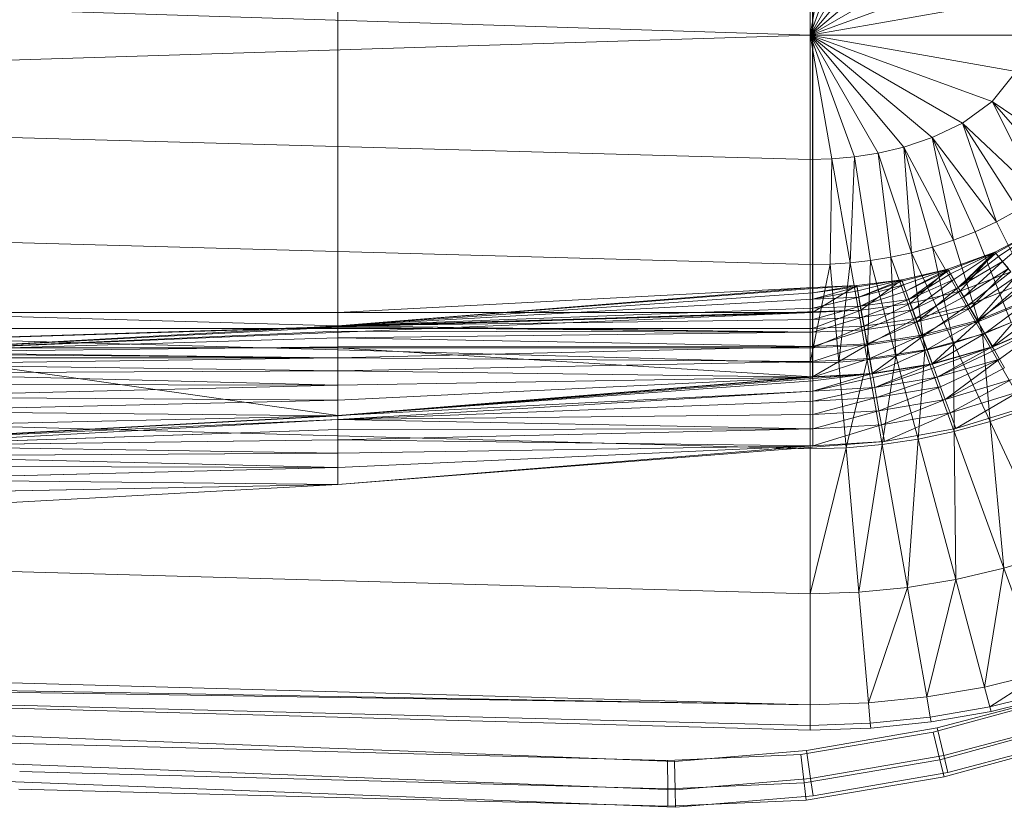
# Model space of a CAD drawing. Header units: metres. Extents: x 391.1 to 427.5, y 12.5 to 28.4.
# Tile 148 of 209: x 407.697 to 407.935, y 26.266 to 26.456. Entities that reach past the tile are written whole.
import ezdxf

# ---------------------------------------------------------------- set-up
doc = ezdxf.new("R2010")
doc.units = ezdxf.units.M
doc.layers.add('A-DETL-____-MBND', color=7, linetype='Continuous', lineweight=18)

# ---------------------------------------------------------------- blocks, each defined once
blk = doc.blocks.new('Family - Inodor PA-152192-03_CLI_AIGUA_P0A')
at = {"layer": 'A-DETL-____-MBND', "color": 253, "true_color": 0xaaaaaa}
for p, q in [((0.39665, 0.26697), (0.39665, 0.13288)), ((0.39665, 0.26697), (0.39665, 0.13288)), ((0.39665, 0.13288), (0.39665, 0.26697)), ((0.39665, 0.13288), (0.39665, 0.26697)), ((0.51154, 0.26697), (0.51154, 0.13288)), ((0.51154, 0.13288), (0.51154, 0.26697)), ((0.5116, 0.13894), (0.5116, 0.2609)), ((0.5116, 0.13894), (0.5116, 0.2609)), ((0.51095, 0.19991), (0.51095, 0.22997)), ((0.51623, 0.22982), (0.51095, 0.19991)), ((0.52166, 0.22933), (0.51095, 0.19991)), ((0.52742, 0.22843), (0.51095, 0.19991)), ((0.53366, 0.22697), (0.51095, 0.19991)), ((0.54048, 0.22469), (0.51095, 0.19991)), ((0.54779, 0.22118), (0.51095, 0.19991)), ((0.51095, 0.19991), (0.00127, 0.2159)), ((0.55503, 0.21596), (0.51095, 0.19991)), ((0.5608, 0.2087), (0.51095, 0.19991)), ((0.51095, 0.19991), (0.00127, 0.18393)), ((0.56308, 0.19991), (0.51095, 0.19991)), ((0.5608, 0.19112), (0.51095, 0.19991)), ((0.55503, 0.18387), (0.51095, 0.19991)), ((0.51095, 0.19991), (0.51095, 0.16986)), ((0.54779, 0.17865), (0.51095, 0.19991)), ((0.54048, 0.17514), (0.51095, 0.19991)), ((0.53366, 0.17286), (0.51095, 0.19991)), ((0.52742, 0.17139), (0.51095, 0.19991)), ((0.52166, 0.1705), (0.51095, 0.19991)), ((0.51623, 0.17001), (0.51095, 0.19991)), ((0.5608, 0.19112), (0.55503, 0.18387)), ((0.51095, 0.16986), (0.00127, 0.18393)), ((0.55503, 0.18387), (0.54779, 0.17865)), ((0.57592, 0.16962), (0.55503, 0.18387)), ((0.55503, 0.18387), (0.56637, 0.16111)), ((0.5713, 0.16507), (0.55503, 0.18387)), ((0.54779, 0.17865), (0.54048, 0.17514)), ((0.56637, 0.16111), (0.54779, 0.17865)), ((0.54779, 0.17865), (0.55607, 0.1548)), ((0.56126, 0.1577), (0.54779, 0.17865)), ((0.54048, 0.17514), (0.53366, 0.17286)), ((0.55607, 0.1548), (0.54048, 0.17514)), ((0.54048, 0.17514), (0.54568, 0.15031)), ((0.55086, 0.15235), (0.54048, 0.17514)), ((0.53366, 0.17286), (0.52742, 0.17139)), ((0.54568, 0.15031), (0.53366, 0.17286)), ((0.53366, 0.17286), (0.53549, 0.14729)), ((0.54056, 0.14864), (0.53366, 0.17286)), ((0.51623, 0.17001), (0.51095, 0.16986)), ((0.51095, 0.16986), (0.51095, 0.14444)), ((0.51623, 0.17001), (0.5158, 0.14455)), ((0.52166, 0.1705), (0.51623, 0.17001)), ((0.52066, 0.14488), (0.51623, 0.17001)), ((0.52166, 0.1705), (0.52066, 0.14488)), ((0.52742, 0.17139), (0.52166, 0.1705)), ((0.52555, 0.14543), (0.52166, 0.1705)), ((0.53549, 0.14729), (0.52742, 0.17139)), ((0.52742, 0.17139), (0.53049, 0.14623)), ((0.51095, 0.14444), (0.00127, 0.15852)), ((0.56126, 0.1577), (0.55607, 0.1548)), ((0.55607, 0.1548), (0.55086, 0.15235)), ((0.55567, 0.14741), (0.56699, 0.15344)), ((0.55567, 0.14741), (0.56699, 0.15344)), ((0.56699, 0.15344), (0.55567, 0.14741)), ((0.55567, 0.14741), (0.56699, 0.15344)), ((0.55587, 0.14717), (0.56699, 0.15344)), ((0.55587, 0.14717), (0.56699, 0.15344)), ((0.55607, 0.1548), (0.56654, 0.13366)), ((0.5565, 0.14641), (0.56699, 0.15344)), ((0.5565, 0.14641), (0.56699, 0.15344)), ((0.55753, 0.14519), (0.56699, 0.15344)), ((0.55753, 0.14519), (0.56699, 0.15344)), ((0.54568, 0.15031), (0.54056, 0.14864)), ((0.55086, 0.15235), (0.54568, 0.15031)), ((0.54568, 0.15031), (0.55265, 0.12769)), ((0.55086, 0.15235), (0.55962, 0.13041)), ((0.54056, 0.14864), (0.53549, 0.14729)), ((0.55265, 0.12769), (0.54056, 0.14864)), ((0.54056, 0.14864), (0.54567, 0.12547)), ((0.52555, 0.14543), (0.52066, 0.14488)), ((0.52555, 0.14543), (0.52479, 0.12141)), ((0.53049, 0.14623), (0.52555, 0.14543)), ((0.53173, 0.12235), (0.52555, 0.14543)), ((0.53549, 0.14729), (0.53049, 0.14623)), ((0.53869, 0.1237), (0.53049, 0.14623)), ((0.53049, 0.14623), (0.53173, 0.12235)), ((0.54567, 0.12547), (0.53549, 0.14729)), ((0.53549, 0.14729), (0.53869, 0.1237)), ((0.54428, 0.14332), (0.55567, 0.14741)), ((0.54428, 0.14332), (0.55567, 0.14741)), ((0.55567, 0.14741), (0.54428, 0.14332)), ((0.54428, 0.14332), (0.55567, 0.14741)), ((0.54444, 0.14305), (0.55567, 0.14741)), ((0.54444, 0.14305), (0.55567, 0.14741)), ((0.54493, 0.1422), (0.55567, 0.14741)), ((0.54493, 0.1422), (0.55567, 0.14741)), ((0.54573, 0.14081), (0.55567, 0.14741)), ((0.54573, 0.14081), (0.55567, 0.14741)), ((0.54681, 0.13893), (0.55567, 0.14741)), ((0.54681, 0.13893), (0.55567, 0.14741)), ((0.55587, 0.14717), (0.54681, 0.13893)), ((0.54681, 0.13893), (0.55587, 0.14717)), ((0.5565, 0.14641), (0.54681, 0.13893)), ((0.54681, 0.13893), (0.5565, 0.14641)), ((0.54726, 0.13804), (0.55567, 0.14741)), ((0.54726, 0.13804), (0.55567, 0.14741)), ((0.55952, 0.14272), (0.55567, 0.14741)), ((0.55952, 0.14272), (0.55567, 0.14741)), ((0.55587, 0.14717), (0.55567, 0.14741)), ((0.55587, 0.14717), (0.55567, 0.14741)), ((0.5565, 0.14641), (0.55587, 0.14717)), ((0.5565, 0.14641), (0.55587, 0.14717)), ((0.55753, 0.14519), (0.5565, 0.14641)), ((0.55753, 0.14519), (0.5565, 0.14641)), ((0.5158, 0.14455), (0.51095, 0.14444)), ((0.5158, 0.14455), (0.51095, 0.12067)), ((0.51095, 0.12067), (0.51095, 0.14444)), ((0.52066, 0.14488), (0.5158, 0.14455)), ((0.51787, 0.12085), (0.5158, 0.14455)), ((0.52066, 0.14488), (0.51787, 0.12085)), ((0.52479, 0.12141), (0.52066, 0.14488)), ((0.53313, 0.14076), (0.54428, 0.14332)), ((0.53313, 0.14076), (0.54428, 0.14332)), ((0.53313, 0.14076), (0.54428, 0.14332)), ((0.53313, 0.14076), (0.54428, 0.14332)), ((0.53324, 0.14047), (0.54428, 0.14332)), ((0.53324, 0.14047), (0.54428, 0.14332)), ((0.53358, 0.13955), (0.54428, 0.14332)), ((0.53358, 0.13955), (0.54428, 0.14332)), ((0.53412, 0.13804), (0.54428, 0.14332)), ((0.53412, 0.13804), (0.54428, 0.14332)), ((0.54444, 0.14305), (0.53412, 0.13804)), ((0.53412, 0.13804), (0.54444, 0.14305)), ((0.53487, 0.136), (0.54444, 0.14305)), ((0.53487, 0.136), (0.54444, 0.14305)), ((0.53515, 0.13505), (0.54428, 0.14332)), ((0.53515, 0.13505), (0.54428, 0.14332)), ((0.54726, 0.13804), (0.54428, 0.14332)), ((0.54726, 0.13804), (0.54428, 0.14332)), ((0.54444, 0.14305), (0.54428, 0.14332)), ((0.54444, 0.14305), (0.54428, 0.14332)), ((0.54493, 0.1422), (0.54444, 0.14305)), ((0.54493, 0.1422), (0.54444, 0.14305)), ((0.55753, 0.14519), (0.54681, 0.13893)), ((0.54681, 0.13893), (0.55753, 0.14519)), ((0.54815, 0.13662), (0.55753, 0.14519)), ((0.54815, 0.13662), (0.55753, 0.14519)), ((0.55892, 0.14353), (0.54815, 0.13662)), ((0.54815, 0.13662), (0.55892, 0.14353)), ((0.5497, 0.13393), (0.55892, 0.14353)), ((0.5497, 0.13393), (0.55892, 0.14353)), ((0.55892, 0.14353), (0.55753, 0.14519)), ((0.55892, 0.14353), (0.55753, 0.14519)), ((0.52228, 0.13938), (0.53313, 0.14076)), ((0.52228, 0.13938), (0.53313, 0.14076)), ((0.53313, 0.14076), (0.52228, 0.13938)), ((0.52228, 0.13938), (0.53313, 0.14076)), ((0.52233, 0.13907), (0.53313, 0.14076)), ((0.52233, 0.13907), (0.53313, 0.14076)), ((0.5225, 0.13811), (0.53313, 0.14076)), ((0.5225, 0.13811), (0.53313, 0.14076)), ((0.52278, 0.13653), (0.53313, 0.14076)), ((0.52278, 0.13653), (0.53313, 0.14076)), ((0.52327, 0.1334), (0.53313, 0.14076)), ((0.52327, 0.1334), (0.53313, 0.14076)), ((0.53515, 0.13505), (0.53313, 0.14076)), ((0.53515, 0.13505), (0.53313, 0.14076)), ((0.53324, 0.14047), (0.53313, 0.14076)), ((0.53324, 0.14047), (0.53313, 0.14076)), ((0.54493, 0.1422), (0.53487, 0.136)), ((0.53487, 0.136), (0.54493, 0.1422)), ((0.54573, 0.14081), (0.53487, 0.136)), ((0.53487, 0.136), (0.54573, 0.14081)), ((0.53578, 0.13349), (0.54573, 0.14081)), ((0.53578, 0.13349), (0.54573, 0.14081)), ((0.54573, 0.14081), (0.54493, 0.1422)), ((0.54573, 0.14081), (0.54493, 0.1422)), ((0.54681, 0.13893), (0.54573, 0.14081)), ((0.54681, 0.13893), (0.54573, 0.14081)), ((0.54726, 0.13804), (0.55952, 0.14272)), ((0.54726, 0.13804), (0.55952, 0.14272)), ((0.55952, 0.14272), (0.54726, 0.13804)), ((0.54921, 0.13467), (0.55952, 0.14272)), ((0.54921, 0.13467), (0.55952, 0.14272)), ((0.56065, 0.14147), (0.5497, 0.13393)), ((0.5497, 0.13393), (0.56065, 0.14147)), ((0.55142, 0.13096), (0.56065, 0.14147)), ((0.55142, 0.13096), (0.56065, 0.14147)), ((0.39665, 0.13288), (0.5116, 0.13894)), ((0.5116, 0.13894), (0.39665, 0.1296)), ((0.39665, 0.13288), (0.5116, 0.13894)), ((0.39665, 0.13288), (0.5116, 0.13894)), ((0.39665, 0.13288), (0.5116, 0.13894)), ((0.39665, 0.1296), (0.5116, 0.13894)), ((0.39665, 0.1296), (0.5116, 0.13894)), ((0.5116, 0.13863), (0.39665, 0.1296)), ((0.39665, 0.1296), (0.5116, 0.13863)), ((0.51154, 0.13288), (0.52228, 0.13938)), ((0.51154, 0.13288), (0.52228, 0.13938)), ((0.5116, 0.13894), (0.51154, 0.13288)), ((0.51154, 0.13288), (0.5116, 0.13894)), ((0.51154, 0.13288), (0.5116, 0.13894)), ((0.5116, 0.13894), (0.52228, 0.13938)), ((0.5116, 0.13894), (0.52228, 0.13938)), ((0.5116, 0.13894), (0.52228, 0.13938)), ((0.5116, 0.13765), (0.52228, 0.13938)), ((0.5116, 0.13863), (0.52228, 0.13938)), ((0.5116, 0.13894), (0.52228, 0.13938)), ((0.5116, 0.13765), (0.52228, 0.13938)), ((0.5116, 0.13863), (0.52228, 0.13938)), ((0.52233, 0.13907), (0.5116, 0.13765)), ((0.5116, 0.13605), (0.52233, 0.13907)), ((0.5116, 0.13605), (0.52233, 0.13907)), ((0.5116, 0.13765), (0.52233, 0.13907)), ((0.5116, 0.13863), (0.5116, 0.13894)), ((0.5116, 0.13863), (0.5116, 0.13894)), ((0.5116, 0.13765), (0.5116, 0.13863)), ((0.5116, 0.13765), (0.5116, 0.13863)), ((0.52327, 0.1334), (0.52228, 0.13938)), ((0.52327, 0.1334), (0.52228, 0.13938)), ((0.52233, 0.13907), (0.52228, 0.13938)), ((0.52233, 0.13907), (0.52228, 0.13938)), ((0.5225, 0.13811), (0.52233, 0.13907)), ((0.5225, 0.13811), (0.52233, 0.13907)), ((0.53324, 0.14047), (0.52278, 0.13653)), ((0.52278, 0.13653), (0.53324, 0.14047)), ((0.53358, 0.13955), (0.52278, 0.13653)), ((0.52278, 0.13653), (0.53358, 0.13955)), ((0.52316, 0.13439), (0.53358, 0.13955)), ((0.52316, 0.13439), (0.53358, 0.13955)), ((0.53358, 0.13955), (0.53324, 0.14047)), ((0.53358, 0.13955), (0.53324, 0.14047)), ((0.53412, 0.13804), (0.53358, 0.13955)), ((0.53412, 0.13804), (0.53358, 0.13955)), ((0.54681, 0.13893), (0.53578, 0.13349)), ((0.53578, 0.13349), (0.54681, 0.13893)), ((0.53684, 0.13057), (0.54681, 0.13893)), ((0.53684, 0.13057), (0.54681, 0.13893)), ((0.54815, 0.13662), (0.54681, 0.13893)), ((0.54815, 0.13662), (0.54681, 0.13893)), ((0.56202, 0.13974), (0.54921, 0.13467)), ((0.54921, 0.13467), (0.56202, 0.13974)), ((0.56264, 0.1391), (0.55142, 0.13096)), ((0.55142, 0.13096), (0.56264, 0.1391)), ((0.55155, 0.13062), (0.56202, 0.13974)), ((0.55155, 0.13062), (0.56202, 0.13974)), ((0.5116, 0.13765), (0.39665, 0.1296)), ((0.39665, 0.1296), (0.5116, 0.13765)), ((0.5116, 0.13605), (0.39665, 0.1296)), ((0.39665, 0.1296), (0.5116, 0.13605)), ((0.5225, 0.13811), (0.5116, 0.13605)), ((0.5116, 0.13605), (0.5225, 0.13811)), ((0.5116, 0.13605), (0.5116, 0.13765)), ((0.5116, 0.13605), (0.5116, 0.13765)), ((0.52278, 0.13653), (0.5116, 0.13605)), ((0.5116, 0.13388), (0.52278, 0.13653)), ((0.5116, 0.13605), (0.52278, 0.13653)), ((0.5116, 0.13388), (0.52278, 0.13653)), ((0.5116, 0.13388), (0.5116, 0.13605)), ((0.5116, 0.13388), (0.5116, 0.13605)), ((0.52278, 0.13653), (0.5225, 0.13811)), ((0.52278, 0.13653), (0.5225, 0.13811)), ((0.52316, 0.13439), (0.52278, 0.13653)), ((0.52316, 0.13439), (0.52278, 0.13653)), ((0.53412, 0.13804), (0.52316, 0.13439)), ((0.52316, 0.13439), (0.53412, 0.13804)), ((0.53487, 0.136), (0.52316, 0.13439)), ((0.52316, 0.13439), (0.53487, 0.136)), ((0.52362, 0.13176), (0.53487, 0.136)), ((0.52362, 0.13176), (0.53487, 0.136)), ((0.53487, 0.136), (0.53412, 0.13804)), ((0.53487, 0.136), (0.53412, 0.13804)), ((0.53578, 0.13349), (0.53487, 0.136)), ((0.53578, 0.13349), (0.53487, 0.136)), ((0.53515, 0.13505), (0.54726, 0.13804)), ((0.53515, 0.13505), (0.54726, 0.13804)), ((0.54726, 0.13804), (0.53515, 0.13505)), ((0.53648, 0.13139), (0.54726, 0.13804)), ((0.53648, 0.13139), (0.54726, 0.13804)), ((0.54815, 0.13662), (0.53684, 0.13057)), ((0.53684, 0.13057), (0.54815, 0.13662)), ((0.54921, 0.13467), (0.54726, 0.13804)), ((0.54921, 0.13467), (0.54726, 0.13804)), ((0.5497, 0.13393), (0.54815, 0.13662)), ((0.5497, 0.13393), (0.54815, 0.13662)), ((0.56484, 0.13647), (0.55142, 0.13096)), ((0.55142, 0.13096), (0.56484, 0.13647)), ((0.56503, 0.13616), (0.55155, 0.13062)), ((0.55155, 0.13062), (0.56503, 0.13616)), ((0.55325, 0.12779), (0.56484, 0.13647)), ((0.55325, 0.12779), (0.56484, 0.13647)), ((0.55504, 0.12458), (0.56503, 0.13616)), ((0.55504, 0.12458), (0.56503, 0.13616)), ((0.51095, 0.12067), (0.00127, 0.13475)), ((0.5116, 0.13388), (0.39665, 0.1296)), ((0.39665, 0.1296), (0.5116, 0.13388)), ((0.52316, 0.13439), (0.5116, 0.13388)), ((0.5116, 0.1312), (0.52316, 0.13439)), ((0.5116, 0.13388), (0.52316, 0.13439)), ((0.5116, 0.1312), (0.52316, 0.13439)), ((0.5116, 0.1312), (0.5116, 0.13388)), ((0.5116, 0.1312), (0.5116, 0.13388)), ((0.52362, 0.13176), (0.52316, 0.13439)), ((0.52362, 0.13176), (0.52316, 0.13439)), ((0.52327, 0.1334), (0.53515, 0.13505)), ((0.52327, 0.1334), (0.53515, 0.13505)), ((0.53515, 0.13505), (0.52327, 0.1334)), ((0.53578, 0.13349), (0.52362, 0.13176)), ((0.52362, 0.13176), (0.53578, 0.13349)), ((0.52395, 0.12956), (0.53515, 0.13505)), ((0.52395, 0.12956), (0.53515, 0.13505)), ((0.52416, 0.1287), (0.53578, 0.13349)), ((0.52416, 0.1287), (0.53578, 0.13349)), ((0.53648, 0.13139), (0.53515, 0.13505)), ((0.53648, 0.13139), (0.53515, 0.13505)), ((0.53684, 0.13057), (0.53578, 0.13349)), ((0.53684, 0.13057), (0.53578, 0.13349)), ((0.54921, 0.13467), (0.53648, 0.13139)), ((0.53648, 0.13139), (0.54921, 0.13467)), ((0.5497, 0.13393), (0.53684, 0.13057)), ((0.53684, 0.13057), (0.5497, 0.13393)), ((0.53802, 0.12735), (0.5497, 0.13393)), ((0.53802, 0.12735), (0.5497, 0.13393)), ((0.53808, 0.127), (0.54921, 0.13467)), ((0.53808, 0.127), (0.54921, 0.13467)), ((0.55155, 0.13062), (0.54921, 0.13467)), ((0.55155, 0.13062), (0.54921, 0.13467)), ((0.55142, 0.13096), (0.5497, 0.13393)), ((0.55142, 0.13096), (0.5497, 0.13393)), ((0.5672, 0.13367), (0.55325, 0.12779)), ((0.55325, 0.12779), (0.5672, 0.13367)), ((0.55513, 0.12452), (0.5672, 0.13367)), ((0.55513, 0.12452), (0.5672, 0.13367)), ((0.52327, 0.1334), (0.00127, 0.11723)), ((0.00187, 0.11726), (0.52327, 0.1334)), ((0.00187, 0.11726), (0.52327, 0.1334)), ((0.00187, 0.11726), (0.51154, 0.13288)), ((0.00187, 0.11726), (0.51154, 0.13288)), ((0.28176, 0.13288), (0.39665, 0.13288)), ((0.39665, 0.13288), (0.28176, 0.13288)), ((0.39665, 0.13288), (0.28176, 0.13288)), ((0.39665, 0.1296), (0.28176, 0.13288)), ((0.39665, 0.13288), (0.28176, 0.13288)), ((0.39665, 0.1296), (0.28176, 0.13288)), ((0.28176, 0.12326), (0.51154, 0.13288)), ((0.28176, 0.12326), (0.51154, 0.13288)), ((0.39665, 0.1296), (0.39665, 0.13288)), ((0.51154, 0.13288), (0.39665, 0.13288)), ((0.51154, 0.13288), (0.39665, 0.13288)), ((0.39665, 0.13288), (0.39665, 0.12899)), ((0.51154, 0.13288), (0.39665, 0.13288)), ((0.39665, 0.12899), (0.39665, 0.13288)), ((0.51154, 0.13288), (0.39665, 0.13288)), ((0.51154, 0.13288), (0.39665, 0.1296)), ((0.51154, 0.13288), (0.39665, 0.13288)), ((0.39665, 0.1296), (0.51154, 0.13288)), ((0.5116, 0.1312), (0.39665, 0.1296)), ((0.39665, 0.1296), (0.5116, 0.1312)), ((0.51154, 0.13288), (0.52327, 0.1334)), ((0.51154, 0.12899), (0.52327, 0.1334)), ((0.51154, 0.13288), (0.52327, 0.1334)), ((0.51154, 0.12899), (0.52327, 0.1334)), ((0.52327, 0.1334), (0.51154, 0.13288)), ((0.51154, 0.13288), (0.52327, 0.1334)), ((0.51154, 0.12899), (0.51154, 0.13288)), ((0.51154, 0.13288), (0.51154, 0.12899)), ((0.52362, 0.13176), (0.5116, 0.1312)), ((0.5116, 0.1281), (0.52362, 0.13176)), ((0.5116, 0.1312), (0.52362, 0.13176)), ((0.5116, 0.1281), (0.52362, 0.13176)), ((0.5116, 0.1281), (0.5116, 0.1312)), ((0.5116, 0.1281), (0.5116, 0.1312)), ((0.52395, 0.12956), (0.52327, 0.1334)), ((0.52395, 0.12956), (0.52327, 0.1334)), ((0.52416, 0.1287), (0.52362, 0.13176)), ((0.52416, 0.1287), (0.52362, 0.13176)), ((0.53648, 0.13139), (0.52395, 0.12956)), ((0.52395, 0.12956), (0.53648, 0.13139)), ((0.52476, 0.12496), (0.53648, 0.13139)), ((0.52476, 0.12496), (0.53648, 0.13139)), ((0.53808, 0.127), (0.53648, 0.13139)), ((0.53808, 0.127), (0.53648, 0.13139)), ((0.39665, 0.1296), (0.28176, 0.12326)), ((0.28176, 0.12326), (0.39665, 0.1296)), ((0.28176, 0.12326), (0.39665, 0.1296)), ((0.28176, 0.12326), (0.39665, 0.1296)), ((0.39665, 0.12929), (0.28176, 0.12326)), ((0.28176, 0.12326), (0.39665, 0.12929)), ((0.28176, 0.12899), (0.39665, 0.12899)), ((0.39665, 0.12899), (0.28176, 0.12899)), ((0.5116, 0.1281), (0.39665, 0.1296)), ((0.5116, 0.1281), (0.39665, 0.1296)), ((0.39665, 0.12929), (0.39665, 0.1296)), ((0.39665, 0.12929), (0.39665, 0.1296)), ((0.5116, 0.1281), (0.39665, 0.12929)), ((0.5116, 0.1281), (0.39665, 0.12929)), ((0.39665, 0.12831), (0.39665, 0.12929)), ((0.39665, 0.12831), (0.39665, 0.12929)), ((0.39665, 0.12899), (0.51154, 0.12899)), ((0.39665, 0.12899), (0.39665, 0.12431)), ((0.51154, 0.12899), (0.39665, 0.12899)), ((0.39665, 0.12431), (0.39665, 0.12899)), ((0.52395, 0.12956), (0.51154, 0.12899)), ((0.51154, 0.12431), (0.52395, 0.12956)), ((0.51154, 0.12899), (0.52395, 0.12956)), ((0.51154, 0.12431), (0.52395, 0.12956)), ((0.51154, 0.12431), (0.51154, 0.12899)), ((0.51154, 0.12899), (0.51154, 0.12431)), ((0.52416, 0.1287), (0.5116, 0.1281)), ((0.5116, 0.12467), (0.52416, 0.1287)), ((0.5116, 0.1281), (0.52416, 0.1287)), ((0.5116, 0.12467), (0.52416, 0.1287)), ((0.52476, 0.12496), (0.52395, 0.12956)), ((0.52476, 0.12496), (0.52395, 0.12956)), ((0.53684, 0.13057), (0.52416, 0.1287)), ((0.52416, 0.1287), (0.53684, 0.13057)), ((0.52475, 0.12532), (0.52416, 0.1287)), ((0.52475, 0.12532), (0.52416, 0.1287)), ((0.52475, 0.12532), (0.53684, 0.13057)), ((0.52475, 0.12532), (0.53684, 0.13057)), ((0.53802, 0.12735), (0.53684, 0.13057)), ((0.53802, 0.12735), (0.53684, 0.13057)), ((0.55142, 0.13096), (0.53802, 0.12735)), ((0.53802, 0.12735), (0.55142, 0.13096)), ((0.55155, 0.13062), (0.53808, 0.127)), ((0.53808, 0.127), (0.55155, 0.13062)), ((0.53927, 0.12391), (0.55142, 0.13096)), ((0.53927, 0.12391), (0.55142, 0.13096)), ((0.54047, 0.12044), (0.55155, 0.13062)), ((0.54047, 0.12044), (0.55155, 0.13062)), ((0.55325, 0.12779), (0.55142, 0.13096)), ((0.55325, 0.12779), (0.55142, 0.13096)), ((0.55504, 0.12458), (0.55155, 0.13062)), ((0.55504, 0.12458), (0.55155, 0.13062)), ((0.55962, 0.13041), (0.55265, 0.12769)), ((0.56951, 0.13081), (0.55504, 0.12458)), ((0.55504, 0.12458), (0.56951, 0.13081)), ((0.56962, 0.13078), (0.55513, 0.12452)), ((0.55558, 0.12374), (0.56951, 0.13081)), ((0.55558, 0.12374), (0.56951, 0.13081)), ((0.55681, 0.12161), (0.56951, 0.13081)), ((0.55681, 0.12161), (0.56951, 0.13081)), ((0.39665, 0.12831), (0.28176, 0.12326)), ((0.28176, 0.12326), (0.39665, 0.12831)), ((0.39665, 0.12671), (0.28176, 0.12326)), ((0.28176, 0.12326), (0.39665, 0.12671)), ((0.5116, 0.1281), (0.39665, 0.12831)), ((0.5116, 0.1281), (0.39665, 0.12831)), ((0.39665, 0.12671), (0.39665, 0.12831)), ((0.39665, 0.12671), (0.39665, 0.12831)), ((0.5116, 0.1281), (0.39665, 0.12671)), ((0.39665, 0.12671), (0.5116, 0.1281)), ((0.5116, 0.12467), (0.39665, 0.12671)), ((0.5116, 0.12467), (0.39665, 0.12671)), ((0.39665, 0.12454), (0.39665, 0.12671)), ((0.39665, 0.12454), (0.39665, 0.12671)), ((0.5116, 0.12467), (0.5116, 0.1281)), ((0.5116, 0.12467), (0.5116, 0.1281)), ((0.53802, 0.12735), (0.52475, 0.12532)), ((0.52475, 0.12532), (0.53802, 0.12735)), ((0.53808, 0.127), (0.52476, 0.12496)), ((0.52476, 0.12496), (0.53808, 0.127)), ((0.52539, 0.12172), (0.53802, 0.12735)), ((0.52539, 0.12172), (0.53802, 0.12735)), ((0.52597, 0.11809), (0.53808, 0.127)), ((0.52597, 0.11809), (0.53808, 0.127)), ((0.53927, 0.12391), (0.53802, 0.12735)), ((0.53927, 0.12391), (0.53802, 0.12735)), ((0.54047, 0.12044), (0.53808, 0.127)), ((0.54047, 0.12044), (0.53808, 0.127)), ((0.55325, 0.12779), (0.53927, 0.12391)), ((0.53927, 0.12391), (0.55325, 0.12779)), ((0.54056, 0.12037), (0.55325, 0.12779)), ((0.54056, 0.12037), (0.55325, 0.12779)), ((0.55265, 0.12769), (0.54567, 0.12547)), ((0.56314, 0.10952), (0.55265, 0.12769)), ((0.55265, 0.12769), (0.55451, 0.1065)), ((0.55513, 0.12452), (0.55325, 0.12779)), ((0.55513, 0.12452), (0.55325, 0.12779)), ((0.39665, 0.12454), (0.28176, 0.12326)), ((0.28176, 0.12326), (0.39665, 0.12454)), ((0.28176, 0.12431), (0.39665, 0.12431)), ((0.39665, 0.12431), (0.28176, 0.12431)), ((0.39665, 0.10799), (0.28176, 0.12431)), ((0.39665, 0.10799), (0.28176, 0.12431)), ((0.5116, 0.12467), (0.39665, 0.12454)), ((0.39665, 0.12186), (0.5116, 0.12467)), ((0.39665, 0.12454), (0.5116, 0.12467)), ((0.39665, 0.12186), (0.5116, 0.12467)), ((0.39665, 0.12186), (0.39665, 0.12454)), ((0.39665, 0.12186), (0.39665, 0.12454)), ((0.39665, 0.12431), (0.51154, 0.12431)), ((0.39665, 0.12431), (0.39665, 0.10799)), ((0.51154, 0.12431), (0.39665, 0.12431)), ((0.51154, 0.11733), (0.39665, 0.12431)), ((0.51154, 0.11733), (0.39665, 0.12431)), ((0.39665, 0.10799), (0.39665, 0.12431)), ((0.52476, 0.12496), (0.51154, 0.12431)), ((0.51154, 0.11733), (0.52476, 0.12496)), ((0.51154, 0.12431), (0.52476, 0.12496)), ((0.51154, 0.11733), (0.52476, 0.12496)), ((0.51154, 0.11733), (0.51154, 0.12431)), ((0.51154, 0.12431), (0.51154, 0.11733)), ((0.52475, 0.12532), (0.5116, 0.12467)), ((0.5116, 0.12101), (0.52475, 0.12532)), ((0.5116, 0.12467), (0.52475, 0.12532)), ((0.5116, 0.12101), (0.52475, 0.12532)), ((0.5116, 0.12101), (0.5116, 0.12467)), ((0.5116, 0.12101), (0.5116, 0.12467)), ((0.52539, 0.12172), (0.52475, 0.12532)), ((0.52539, 0.12172), (0.52475, 0.12532)), ((0.52597, 0.11809), (0.52476, 0.12496)), ((0.52597, 0.11809), (0.52476, 0.12496)), ((0.53927, 0.12391), (0.52539, 0.12172)), ((0.52539, 0.12172), (0.53927, 0.12391)), ((0.52605, 0.11801), (0.53927, 0.12391)), ((0.52605, 0.11801), (0.53927, 0.12391)), ((0.54567, 0.12547), (0.53869, 0.1237)), ((0.54056, 0.12037), (0.53927, 0.12391)), ((0.54056, 0.12037), (0.53927, 0.12391)), ((0.55504, 0.12458), (0.54047, 0.12044)), ((0.54047, 0.12044), (0.55504, 0.12458)), ((0.55513, 0.12452), (0.54056, 0.12037)), ((0.54086, 0.11952), (0.55504, 0.12458)), ((0.54086, 0.11952), (0.55504, 0.12458)), ((0.5417, 0.11721), (0.55504, 0.12458)), ((0.5417, 0.11721), (0.55504, 0.12458)), ((0.55451, 0.1065), (0.54567, 0.12547)), ((0.54567, 0.12547), (0.54583, 0.10408)), ((0.55558, 0.12374), (0.55504, 0.12458)), ((0.55558, 0.12374), (0.55504, 0.12458)), ((0.39665, 0.12186), (0.28176, 0.12326)), ((0.39665, 0.12186), (0.28176, 0.12326)), ((0.39665, 0.12186), (0.28176, 0.12295)), ((0.39665, 0.12186), (0.28176, 0.12295)), ((0.39665, 0.12186), (0.28176, 0.12197)), ((0.39665, 0.12186), (0.28176, 0.12197)), ((0.39665, 0.12186), (0.28176, 0.12037)), ((0.28176, 0.12037), (0.39665, 0.12186)), ((0.5116, 0.12101), (0.39665, 0.12186)), ((0.5116, 0.12101), (0.39665, 0.12186)), ((0.39665, 0.11876), (0.39665, 0.12186)), ((0.39665, 0.11876), (0.39665, 0.12186)), ((0.52539, 0.12172), (0.5116, 0.12101)), ((0.5116, 0.11724), (0.52539, 0.12172)), ((0.5116, 0.12101), (0.52539, 0.12172)), ((0.5116, 0.11724), (0.52539, 0.12172)), ((0.53173, 0.12235), (0.52479, 0.12141)), ((0.52605, 0.11801), (0.52539, 0.12172)), ((0.52605, 0.11801), (0.52539, 0.12172)), ((0.53173, 0.12235), (0.5284, 0.10094)), ((0.53869, 0.1237), (0.53173, 0.12235)), ((0.53712, 0.10224), (0.53173, 0.12235)), ((0.53869, 0.1237), (0.53712, 0.10224)), ((0.54583, 0.10408), (0.53869, 0.1237)), ((0.55558, 0.12374), (0.5417, 0.11721)), ((0.5417, 0.11721), (0.55558, 0.12374)), ((0.55681, 0.12161), (0.5417, 0.11721)), ((0.5417, 0.11721), (0.55681, 0.12161)), ((0.54253, 0.11492), (0.55681, 0.12161)), ((0.54253, 0.11492), (0.55681, 0.12161)), ((0.54366, 0.11184), (0.55681, 0.12161)), ((0.54366, 0.11184), (0.55681, 0.12161)), ((0.55681, 0.12161), (0.55558, 0.12374)), ((0.55681, 0.12161), (0.55558, 0.12374)), ((0.55803, 0.1195), (0.55681, 0.12161)), ((0.55803, 0.1195), (0.55681, 0.12161)), ((0.39665, 0.11876), (0.28176, 0.12037)), ((0.39665, 0.11876), (0.28176, 0.12037)), ((0.5116, 0.12101), (0.39665, 0.11876)), ((0.39665, 0.11876), (0.5116, 0.12101)), ((0.51787, 0.12085), (0.51095, 0.12067)), ((0.51095, 0.09991), (0.51095, 0.12067)), ((0.5116, 0.11724), (0.5116, 0.12101)), ((0.5116, 0.11724), (0.5116, 0.12101)), ((0.52479, 0.12141), (0.51787, 0.12085)), ((0.51968, 0.10017), (0.51787, 0.12085)), ((0.52479, 0.12141), (0.51968, 0.10017)), ((0.5284, 0.10094), (0.52479, 0.12141)), ((0.54047, 0.12044), (0.52597, 0.11809)), ((0.52597, 0.11809), (0.54047, 0.12044)), ((0.54056, 0.12037), (0.52605, 0.11801)), ((0.5262, 0.11712), (0.54047, 0.12044)), ((0.5262, 0.11712), (0.54047, 0.12044)), ((0.52662, 0.1147), (0.54047, 0.12044)), ((0.52662, 0.1147), (0.54047, 0.12044)), ((0.54086, 0.11952), (0.52662, 0.1147)), ((0.52662, 0.1147), (0.54086, 0.11952)), ((0.54086, 0.11952), (0.54047, 0.12044)), ((0.54086, 0.11952), (0.54047, 0.12044)), ((0.5417, 0.11721), (0.54086, 0.11952)), ((0.5417, 0.11721), (0.54086, 0.11952)), ((0.55803, 0.1195), (0.54366, 0.11184)), ((0.54366, 0.11184), (0.55803, 0.1195)), ((0.39665, 0.11876), (0.28176, 0.11819)), ((0.28176, 0.11819), (0.39665, 0.11876)), ((0.39665, 0.11533), (0.28176, 0.11819)), ((0.39665, 0.11533), (0.28176, 0.11819)), ((0.5116, 0.11724), (0.39665, 0.11876)), ((0.39665, 0.11533), (0.39665, 0.11876)), ((0.5116, 0.11724), (0.39665, 0.11876)), ((0.39665, 0.11533), (0.39665, 0.11876)), ((0.39665, 0.1079), (0.52605, 0.11801)), ((0.51154, 0.11733), (0.39665, 0.10799)), ((0.39665, 0.10799), (0.51154, 0.11733)), ((0.5116, 0.11724), (0.39665, 0.11533)), ((0.39665, 0.1079), (0.5116, 0.11724)), ((0.39665, 0.11167), (0.5116, 0.11724)), ((0.39665, 0.11533), (0.5116, 0.11724)), ((0.39665, 0.1079), (0.5116, 0.11724)), ((0.39665, 0.11167), (0.5116, 0.11724)), ((0.52597, 0.11809), (0.51154, 0.11733)), ((0.51154, 0.11733), (0.52597, 0.11809)), ((0.5116, 0.11634), (0.51154, 0.11733)), ((0.5116, 0.11634), (0.51154, 0.11733)), ((0.5116, 0.11634), (0.52597, 0.11809)), ((0.5116, 0.11388), (0.52597, 0.11809)), ((0.5116, 0.11388), (0.52597, 0.11809)), ((0.5116, 0.11634), (0.52597, 0.11809)), ((0.52605, 0.11801), (0.5116, 0.11724)), ((0.5116, 0.11724), (0.52605, 0.11801)), ((0.5262, 0.11712), (0.5116, 0.11388)), ((0.5116, 0.11388), (0.5262, 0.11712)), ((0.5262, 0.11712), (0.52597, 0.11809)), ((0.5262, 0.11712), (0.52597, 0.11809)), ((0.52662, 0.1147), (0.5262, 0.11712)), ((0.52662, 0.1147), (0.5262, 0.11712)), ((0.5417, 0.11721), (0.52662, 0.1147)), ((0.52662, 0.1147), (0.5417, 0.11721)), ((0.52705, 0.1123), (0.5417, 0.11721)), ((0.52705, 0.1123), (0.5417, 0.11721)), ((0.54253, 0.11492), (0.5417, 0.11721)), ((0.54253, 0.11492), (0.5417, 0.11721)), ((0.39665, 0.11533), (0.28176, 0.11552)), ((0.39665, 0.11533), (0.28176, 0.11552)), ((0.39665, 0.11533), (0.28176, 0.11242)), ((0.28176, 0.11242), (0.39665, 0.11533)), ((0.5116, 0.11634), (0.39665, 0.10799)), ((0.39665, 0.10799), (0.5116, 0.11634)), ((0.39665, 0.11167), (0.39665, 0.11533)), ((0.39665, 0.11167), (0.39665, 0.11533)), ((0.5116, 0.11388), (0.5116, 0.11634)), ((0.5116, 0.11388), (0.5116, 0.11634)), ((0.52662, 0.1147), (0.5116, 0.11388)), ((0.5116, 0.11145), (0.52662, 0.1147)), ((0.5116, 0.11388), (0.52662, 0.1147)), ((0.5116, 0.11145), (0.52662, 0.1147)), ((0.52705, 0.1123), (0.52662, 0.1147)), ((0.52705, 0.1123), (0.52662, 0.1147)), ((0.54253, 0.11492), (0.52705, 0.1123)), ((0.52705, 0.1123), (0.54253, 0.11492)), ((0.52762, 0.10907), (0.54253, 0.11492)), ((0.52762, 0.10907), (0.54253, 0.11492)), ((0.54366, 0.11184), (0.54253, 0.11492)), ((0.54366, 0.11184), (0.54253, 0.11492)), ((0.55967, 0.11666), (0.54366, 0.11184)), ((0.54366, 0.11184), (0.55967, 0.11666)), ((0.54482, 0.10863), (0.55967, 0.11666)), ((0.54482, 0.10863), (0.55967, 0.11666)), ((0.51095, 0.09991), (0.00127, 0.11399)), ((0.39665, 0.11167), (0.28176, 0.11242)), ((0.39665, 0.11167), (0.28176, 0.11242)), ((0.5116, 0.11388), (0.39665, 0.10799)), ((0.39665, 0.10799), (0.5116, 0.11388)), ((0.3967, 0.10699), (0.5116, 0.11388)), ((0.3967, 0.10699), (0.5116, 0.11388)), ((0.5116, 0.11145), (0.5116, 0.11388)), ((0.5116, 0.11145), (0.5116, 0.11388)), ((0.52705, 0.1123), (0.5116, 0.11145)), ((0.5116, 0.10817), (0.52705, 0.1123)), ((0.5116, 0.11145), (0.52705, 0.1123)), ((0.5116, 0.10817), (0.52705, 0.1123)), ((0.52762, 0.10907), (0.52705, 0.1123)), ((0.52762, 0.10907), (0.52705, 0.1123)), ((0.56138, 0.1137), (0.54482, 0.10863)), ((0.54482, 0.10863), (0.56138, 0.1137)), ((0.54623, 0.10478), (0.56138, 0.1137)), ((0.54623, 0.10478), (0.56138, 0.1137)), ((0.39665, 0.11167), (0.28176, 0.10898)), ((0.28176, 0.10898), (0.39665, 0.11167)), ((0.39665, 0.1079), (0.39665, 0.11167)), ((0.39665, 0.1079), (0.39665, 0.11167)), ((0.5116, 0.11145), (0.3967, 0.10699)), ((0.3967, 0.10699), (0.5116, 0.11145)), ((0.5116, 0.10817), (0.5116, 0.11145)), ((0.5116, 0.10817), (0.5116, 0.11145)), ((0.54366, 0.11184), (0.52762, 0.10907)), ((0.52762, 0.10907), (0.54366, 0.11184)), ((0.52821, 0.1057), (0.54366, 0.11184)), ((0.52821, 0.1057), (0.54366, 0.11184)), ((0.54482, 0.10863), (0.54366, 0.11184)), ((0.54482, 0.10863), (0.54366, 0.11184)), ((0.56343, 0.11016), (0.54623, 0.10478)), ((0.39665, 0.10799), (0.28175, 0.10165)), ((0.28175, 0.10165), (0.39665, 0.10799)), ((0.39665, 0.1079), (0.28176, 0.10898)), ((0.39665, 0.1079), (0.28176, 0.10898)), ((0.39665, 0.1079), (0.28176, 0.10533)), ((0.28176, 0.10156), (0.39665, 0.1079)), ((0.28176, 0.10533), (0.39665, 0.1079)), ((0.3967, 0.10699), (0.39665, 0.10799)), ((0.3967, 0.10699), (0.39665, 0.10799)), ((0.5116, 0.10817), (0.3967, 0.10699)), ((0.3967, 0.10699), (0.5116, 0.10817)), ((0.52762, 0.10907), (0.5116, 0.10817)), ((0.5116, 0.10475), (0.52762, 0.10907)), ((0.5116, 0.10817), (0.52762, 0.10907)), ((0.5116, 0.10475), (0.52762, 0.10907)), ((0.5116, 0.10475), (0.5116, 0.10817)), ((0.5116, 0.10475), (0.5116, 0.10817)), ((0.52821, 0.1057), (0.52762, 0.10907)), ((0.52821, 0.1057), (0.52762, 0.10907)), ((0.54482, 0.10863), (0.52821, 0.1057)), ((0.52821, 0.1057), (0.54482, 0.10863)), ((0.52893, 0.10167), (0.54482, 0.10863)), ((0.52893, 0.10167), (0.54482, 0.10863)), ((0.54623, 0.10478), (0.54482, 0.10863)), ((0.54623, 0.10478), (0.54482, 0.10863)), ((0.56314, 0.10952), (0.55451, 0.1065)), ((0.3967, 0.10699), (0.28175, 0.10165)), ((0.28175, 0.10165), (0.3967, 0.10699)), ((0.28181, 0.10065), (0.3967, 0.10699)), ((0.28181, 0.10065), (0.3967, 0.10699)), ((0.5116, 0.10475), (0.3967, 0.10699)), ((0.5116, 0.10475), (0.3967, 0.10699)), ((0.3967, 0.10454), (0.3967, 0.10699)), ((0.3967, 0.10454), (0.3967, 0.10699)), ((0.52821, 0.1057), (0.5116, 0.10475)), ((0.5116, 0.10065), (0.52821, 0.1057)), ((0.5116, 0.10475), (0.52821, 0.1057)), ((0.5116, 0.10065), (0.52821, 0.1057)), ((0.52893, 0.10167), (0.52821, 0.1057)), ((0.52893, 0.10167), (0.52821, 0.1057)), ((0.55451, 0.1065), (0.54583, 0.10408)), ((0.5694, 0.07457), (0.55451, 0.1065)), ((0.55451, 0.1065), (0.55786, 0.07104)), ((0.3967, 0.10454), (0.28181, 0.10065)), ((0.28181, 0.10065), (0.3967, 0.10454)), ((0.5116, 0.10475), (0.3967, 0.10454)), ((0.3967, 0.1021), (0.5116, 0.10475)), ((0.3967, 0.10454), (0.5116, 0.10475)), ((0.3967, 0.1021), (0.5116, 0.10475)), ((0.3967, 0.1021), (0.3967, 0.10454)), ((0.3967, 0.1021), (0.3967, 0.10454)), ((0.5116, 0.10065), (0.5116, 0.10475)), ((0.5116, 0.10065), (0.5116, 0.10475)), ((0.54623, 0.10478), (0.52893, 0.10167)), ((0.54583, 0.10408), (0.53712, 0.10224)), ((0.55786, 0.07104), (0.54583, 0.10408)), ((0.54583, 0.10408), (0.54621, 0.06833)), ((0.3967, 0.1021), (0.28181, 0.10065)), ((0.28181, 0.10065), (0.3967, 0.1021)), ((0.3967, 0.09882), (0.28181, 0.10065)), ((0.3967, 0.09882), (0.28181, 0.10065)), ((0.5116, 0.10065), (0.3967, 0.1021)), ((0.5116, 0.10065), (0.3967, 0.1021)), ((0.3967, 0.09882), (0.3967, 0.1021)), ((0.3967, 0.09882), (0.3967, 0.1021)), ((0.5116, 0.10065), (0.3967, 0.09882)), ((0.3967, 0.0954), (0.5116, 0.10065)), ((0.3967, 0.09882), (0.5116, 0.10065)), ((0.3967, 0.0954), (0.5116, 0.10065)), ((0.39671, 0.09131), (0.52893, 0.10167)), ((0.39671, 0.09131), (0.5116, 0.10065)), ((0.39671, 0.09131), (0.5116, 0.10065)), ((0.51968, 0.10017), (0.51095, 0.09991)), ((0.51968, 0.10017), (0.51095, 0.06488)), ((0.52893, 0.10167), (0.5116, 0.10065)), ((0.5116, 0.10065), (0.52893, 0.10167)), ((0.5284, 0.10094), (0.51968, 0.10017)), ((0.52273, 0.06526), (0.51968, 0.10017)), ((0.5284, 0.10094), (0.52273, 0.06526)), ((0.53712, 0.10224), (0.5284, 0.10094)), ((0.53449, 0.06641), (0.5284, 0.10094)), ((0.53712, 0.10224), (0.53449, 0.06641)), ((0.54621, 0.06833), (0.53712, 0.10224)), ((0.3967, 0.09882), (0.28181, 0.0982)), ((0.28181, 0.0982), (0.3967, 0.09882)), ((0.3967, 0.0954), (0.28181, 0.0982)), ((0.3967, 0.0954), (0.28181, 0.0982)), ((0.3967, 0.0954), (0.3967, 0.09882)), ((0.3967, 0.0954), (0.3967, 0.09882)), ((0.51095, 0.06488), (0.51095, 0.09991)), ((0.3967, 0.0954), (0.28181, 0.09576)), ((0.3967, 0.0954), (0.28181, 0.09576)), ((0.3967, 0.0954), (0.28181, 0.09248)), ((0.28181, 0.09248), (0.3967, 0.0954)), ((0.39671, 0.09131), (0.3967, 0.0954)), ((0.39671, 0.09131), (0.3967, 0.0954)), ((0.39671, 0.09131), (0.28181, 0.09248)), ((0.39671, 0.09131), (0.28181, 0.09248)), ((0.39671, 0.09131), (0.28181, 0.08906)), ((0.28181, 0.08497), (0.39671, 0.09131)), ((0.28181, 0.08906), (0.39671, 0.09131)), ((0.51095, 0.06488), (0.00127, 0.07896)), ((0.5694, 0.07457), (0.55786, 0.07104)), ((0.55786, 0.07104), (0.54621, 0.06833)), ((0.55786, 0.07104), (0.55318, 0.04232)), ((0.56708, 0.04571), (0.55786, 0.07104)), ((0.54621, 0.06833), (0.53449, 0.06641)), ((0.54621, 0.06833), (0.53917, 0.03991)), ((0.55318, 0.04232), (0.54621, 0.06833)), ((0.52273, 0.06526), (0.51095, 0.06488)), ((0.51095, 0.03799), (0.51095, 0.06488)), ((0.53449, 0.06641), (0.52273, 0.06526)), ((0.52508, 0.03847), (0.52273, 0.06526)), ((0.53449, 0.06641), (0.52508, 0.03847)), ((0.53917, 0.03991), (0.53449, 0.06641)), ((0.51095, 0.03799), (0.00127, 0.05207)), ((0.51095, 0.03799), (0.00127, 0.04712)), ((0.51095, 0.03799), (0.00127, 0.04594)), ((0.51095, 0.03305), (0.00127, 0.04594)), ((0.51095, 0.03186), (0.00127, 0.04594)), ((0.56708, 0.04571), (0.55318, 0.04232)), ((0.56708, 0.04571), (0.55446, 0.03754)), ((0.55318, 0.04232), (0.53917, 0.03991)), ((0.54169, 0.03244), (0.57262, 0.04061)), ((0.54169, 0.03244), (0.57262, 0.04061)), ((0.54169, 0.03244), (0.57262, 0.04061)), ((0.57262, 0.04061), (0.54169, 0.03244)), ((0.55446, 0.03754), (0.55318, 0.04232)), ((0.56877, 0.04106), (0.55446, 0.03754)), ((0.52508, 0.03847), (0.51095, 0.03799)), ((0.53917, 0.03991), (0.52508, 0.03847)), ((0.52551, 0.03354), (0.52508, 0.03847)), ((0.54002, 0.03504), (0.53917, 0.03991)), ((0.54073, 0.03138), (0.57194, 0.03989)), ((0.54073, 0.03138), (0.57194, 0.03989)), ((0.56917, 0.03995), (0.55477, 0.03639)), ((0.00056, 0.03582), (0.31998, 0.0287)), ((0.00056, 0.03582), (0.31998, 0.0287)), ((0.51095, 0.03799), (0.51095, 0.03305)), ((0.55446, 0.03754), (0.54002, 0.03504)), ((0.55477, 0.03639), (0.54023, 0.03387)), ((0.55477, 0.03639), (0.55446, 0.03754)), ((0.52551, 0.03354), (0.51095, 0.03305)), ((0.54002, 0.03504), (0.52551, 0.03354)), ((0.52561, 0.03236), (0.52551, 0.03354)), ((0.54023, 0.03387), (0.52561, 0.03236)), ((0.54023, 0.03387), (0.54002, 0.03504)), ((0.54235, 0.02471), (0.57421, 0.0334)), ((0.54235, 0.02471), (0.57421, 0.0334)), ((0.57486, 0.0341), (0.5433, 0.02577)), ((0.57486, 0.0341), (0.5433, 0.02577)), ((0.28722, 0.03169), (0.41372, 0.02678)), ((0.28722, 0.03169), (0.41372, 0.02678)), ((0.28722, 0.03169), (0.41372, 0.02678)), ((0.41372, 0.02678), (0.28722, 0.03169)), ((0.50874, 0.02599), (0.54073, 0.03138)), ((0.50874, 0.02599), (0.54073, 0.03138)), ((0.51011, 0.027), (0.54169, 0.03244)), ((0.51011, 0.027), (0.54169, 0.03244)), ((0.51011, 0.027), (0.54169, 0.03244)), ((0.54169, 0.03244), (0.51011, 0.027)), ((0.51095, 0.03305), (0.51095, 0.03186)), ((0.52561, 0.03236), (0.51095, 0.03186)), ((0.54073, 0.03138), (0.54235, 0.02471)), ((0.54235, 0.02471), (0.54073, 0.03138)), ((0.54169, 0.03244), (0.5433, 0.02577)), ((0.5433, 0.02577), (0.54169, 0.03244)), ((0.31998, 0.0287), (0.47644, 0.02458)), ((0.31998, 0.0287), (0.47644, 0.02458)), ((0.54336, 0.02059), (0.57561, 0.02938)), ((0.54336, 0.02059), (0.57561, 0.02938)), ((0.57625, 0.03008), (0.5443, 0.02165)), ((0.57625, 0.03008), (0.5443, 0.02165)), ((0.41372, 0.02678), (0.47814, 0.02433)), ((0.41372, 0.02678), (0.47814, 0.02433)), ((0.41372, 0.02678), (0.47814, 0.02433)), ((0.47814, 0.02433), (0.41372, 0.02678)), ((0.47814, 0.02433), (0.51011, 0.027)), ((0.47814, 0.02433), (0.51011, 0.027)), ((0.47814, 0.02433), (0.51011, 0.027)), ((0.51011, 0.027), (0.47814, 0.02433)), ((0.51011, 0.027), (0.51107, 0.02022)), ((0.51107, 0.02022), (0.51011, 0.027)), ((0.41343, 0.01995), (0.28693, 0.02486)), ((0.41343, 0.01995), (0.28693, 0.02486)), ((0.47644, 0.02458), (0.50874, 0.02599)), ((0.47644, 0.02458), (0.50874, 0.02599)), ((0.47644, 0.02458), (0.4765, 0.01774)), ((0.4765, 0.01774), (0.47644, 0.02458)), ((0.47814, 0.02433), (0.47831, 0.01748)), ((0.47831, 0.01748), (0.47814, 0.02433)), ((0.50874, 0.02599), (0.50954, 0.01918)), ((0.50954, 0.01918), (0.50874, 0.02599)), ((0.50954, 0.01918), (0.54235, 0.02471)), ((0.50954, 0.01918), (0.54235, 0.02471)), ((0.5433, 0.02577), (0.51107, 0.02022)), ((0.5433, 0.02577), (0.51107, 0.02022)), ((0.54235, 0.02471), (0.54336, 0.02059)), ((0.54336, 0.02059), (0.54235, 0.02471)), ((0.5433, 0.02577), (0.5443, 0.02165)), ((0.5443, 0.02165), (0.5433, 0.02577)), ((0.31971, 0.02187), (0.4765, 0.01774)), ((0.31971, 0.02187), (0.4765, 0.01774)), ((0.5443, 0.02165), (0.51167, 0.01602)), ((0.5443, 0.02165), (0.51167, 0.01602)), ((0.41325, 0.01573), (0.28674, 0.02064)), ((0.41325, 0.01573), (0.28674, 0.02064)), ((0.47831, 0.01748), (0.41343, 0.01995)), ((0.47831, 0.01748), (0.41343, 0.01995)), ((0.4765, 0.01774), (0.50954, 0.01918)), ((0.4765, 0.01774), (0.50954, 0.01918)), ((0.51107, 0.02022), (0.47831, 0.01748)), ((0.51107, 0.02022), (0.47831, 0.01748)), ((0.50954, 0.01918), (0.51003, 0.01497)), ((0.51003, 0.01497), (0.50954, 0.01918)), ((0.51003, 0.01497), (0.54336, 0.02059)), ((0.51003, 0.01497), (0.54336, 0.02059)), ((0.51107, 0.02022), (0.51167, 0.01602)), ((0.51167, 0.01602), (0.51107, 0.02022)), ((0.31954, 0.01764), (0.47654, 0.01351)), ((0.31954, 0.01764), (0.47654, 0.01351)), ((0.4765, 0.01774), (0.47654, 0.01351)), ((0.47654, 0.01351), (0.4765, 0.01774)), ((0.47831, 0.01748), (0.47842, 0.01324)), ((0.47842, 0.01324), (0.47831, 0.01748)), ((0.47842, 0.01324), (0.41325, 0.01573)), ((0.47842, 0.01324), (0.41325, 0.01573)), ((0.47654, 0.01351), (0.51003, 0.01497)), ((0.47654, 0.01351), (0.51003, 0.01497)), ((0.51167, 0.01602), (0.47842, 0.01324)), ((0.51167, 0.01602), (0.47842, 0.01324))]:
    blk.add_line(p, q, dxfattribs=at)
blk = doc.blocks.new('LONDR55-XX_ZZ-ARQ-CAA-M3D-Londres55_ifc-1-03_CLI_AIGUA_P0A')
at = {"layer": 'A-DETL-____-MBND', "color": 253, "lineweight": 18, "true_color": 0xaaaaaa}
blk.add_blockref('Family - Inodor PA-152192-03_CLI_AIGUA_P0A', (407.37693, 26.25274), dxfattribs=at)

msp = doc.modelspace()

# ---------------------------------------------------------------- block references
at = {"lineweight": 5}
msp.add_blockref('LONDR55-XX_ZZ-ARQ-CAA-M3D-Londres55_ifc-1-03_CLI_AIGUA_P0A', (0, 0), dxfattribs=at)

doc.saveas('drawing.dxf')
